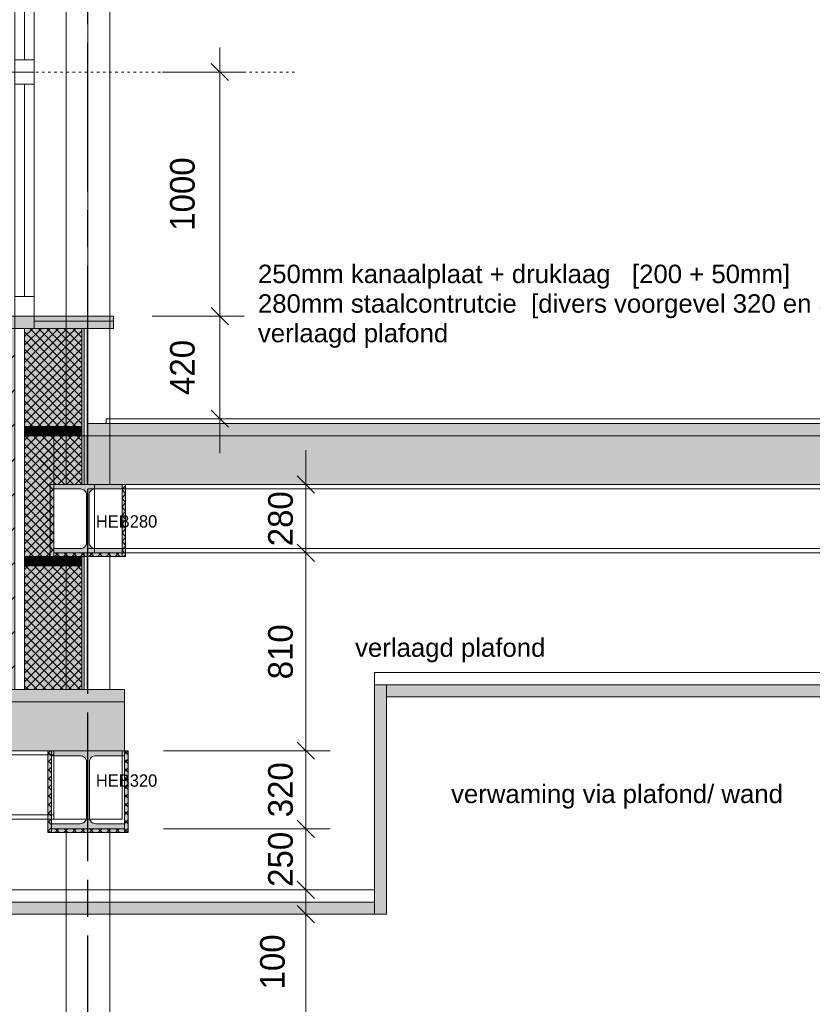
# Model space of a CAD drawing. Header units: millimetres. Extents: x -10538 to 13100, y -15694 to 32605.
# Tile 169 of 203: x -949 to 2300, y 24231 to 28264. Entities that reach past the tile are written whole.
import ezdxf

# ---------------------------------------------------------------- set-up
doc = ezdxf.new("R2010")
doc.units = ezdxf.units.MM
doc.header["$LTSCALE"] = 100
doc.header["$PDMODE"] = 1
doc.header["$PDSIZE"] = -2
doc.linetypes.add('[LS] ISO-08 Long Dashed Short Dashed', pattern=[9.144, 6.096, -0.762, 1.524, -0.762])
doc.linetypes.add('HIDDEN2', pattern=[0.25, 0.1, -0.15])
doc.layers.get('0').update_dxf_attribs({"lineweight": 5})
for name, color, linetype, lineweight in [('- 28_metselwerk', 7, 'Continuous', 18), ('5', 7, 'Continuous', 18), ('Dimension', 7, 'Continuous', 9), ('Geen', 7, 'Continuous', 9), ('none', 7, 'Continuous', 13), ('None-1', 7, 'Continuous', 9)]:
    doc.layers.add(name, color=color, linetype=linetype, lineweight=lineweight)
doc.styles.add('Arial', font='Arial.ttf')
doc.styles.add('Century Gothic', font='Century-Gothic_9791.ttf')
doc.dimstyles.new('Arch_PUUUR', dxfattribs={"dimtxt": 101.056134, "dimasz": 70.693359, "dimexe": 100, "dimexo": 159, "dimgap": 100, "dimtad": 1, "dimdec": 4, "dimtxsty": 'Century Gothic', "dimblk": 'VW_SLASH', "dimblk1": 'VW_SLASH', "dimblk2": 'VW_SLASH', "dimcen": 0, "dimdle": 100, "dimazin": 0, "dimtfac": 0.8, "dimtdec": 4, "dimtix": 1, "dimtmove": 0, "dimatfit": 0, "dimldrblk": 'VW_SLASH-1', "dimfxl": 1, "dimfrac": 2, "dimtolj": 1, "dimarcsym": 0})
pattern_1 = [(45, (0, 0), (-3.1819805, 3.1819805), [])]
pattern_2 = [(45, (1.433, 1.323), (-17.67767, 17.67767), []), (135, (-2.866, 2.866), (-17.67767, -17.67767), [])]

# ---------------------------------------------------------------- blocks, each defined once
blk = doc.blocks.new('Groep')
at = {"layer": 'Geen', "linetype": 'Continuous', "lineweight": 0, "true_color": 0xcccccc, "transparency": 33554687}
blk.add_hatch(color=254, dxfattribs=at).paths.add_polyline_path([(555.3, 25540), (7430.2, 25540), (7430.2, 25490), (555.3, 25490)])
at = {"layer": 'Geen', "color": 7, "linetype": 'Continuous', "lineweight": 9, "transparency": 33554687, "flags": 128}
for points in [[(505.3, 25590), (7430.2, 25590), (7430.2, 25540), (505.3, 25540)], [(555.3, 25540), (7430.2, 25540), (7430.2, 25490), (555.3, 25490)]]:
    blk.add_lwpolyline(points, close=True, dxfattribs=at)
blk = doc.blocks.new('Groep-19')
at = {"layer": '5', "linetype": 'Continuous', "lineweight": 0, "true_color": 0xbbbbbb, "transparency": 33554687}
blk.add_hatch(color=9, dxfattribs=at).paths.add_polyline_path([(-693.9, 27000), (-684.9, 27000), (-684.9, 25520), (-693.9, 25520)])
at = {"layer": '5', "linetype": 'Continuous', "lineweight": 5, "transparency": 33554687}
h = blk.add_hatch(dxfattribs=at)
h.set_pattern_fill('[LA] Gips fijn', style=0, pattern_type=2)
h.set_pattern_definition([(19.983, (0, 0), (488.208, -475.013), [30.888, -586.877]), (-13.8697, (29.03, 10.56), (488.208, -475.013), [55.044, -1045.833]), (-44.2152, (82.47, -2.64), (-92.364, -686.13), [34.058, -647.106]), (-97.6668, (106.9, -26.4), (-580.571, -211.117), [34.616, -657.703]), (-160.017, (102.26, -60.7), (-1068.779, 263.896), [30.888, -586.877]), (166.1303, (73.23, -71.25), (-1556.987, 738.909), [55.044, -1045.833]), (135.7848, (19.8, -58.06), (92.364, 686.13), [34.058, -647.106]), (82.3332, (-4.6, -34.3), (580.571, 211.117), [34.616, -657.703]), (-110.556, (-191.3, 283.7), (677.121, -385.548), [28.184, -663.285]), (-67.1952, (-201.2, 257.3), (677.121, -385.548), [45.675, -1074.911]), (-29.6569, (-183.5, 215.2), (919.912, 261.895), [31.76, -747.432]), (15.8914, (-155.9, 199.5), (242.791, 647.443), [38.985, -917.481]), (69.444, (-118.4, 210.15), (-677.121, 385.548), [28.184, -663.285]), (112.8048, (-108.53, 236.54), (-242.791, -647.443), [45.675, -1074.91]), (150.3431, (-126.2, 278.65), (-242.791, -647.443), [31.76, -747.432]), (-164.1086, (-153.83, 294.36), (-677.121, 385.548), [38.985, -917.481]), (-136.779, (118.8, -303.5), (448.623, -1121.56), [30.06, -1472.82]), (-68.1986, (96.8, -324), (1543.79, -92.364), [24.16, -1183.796]), (-3.424, (105.8, -346.5), (1095.17, 1029.195), [30.93, -1515.62]), (43.221, (136.7, -348.3), (-448.623, 1121.56), [30.06, -1472.82]), (111.8014, (158.6, -327.8), (-1543.79, 92.364), [24.16, -1183.796]), (176.576, (149.6, -305.3), (-1095.17, -1029.195), [30.93, -1515.62]), (142.0458, (-184.7, -184.7), (-105.558, -646.545), [41.835, -794.865]), (80.7274, (-217.7, -159), (-765.299, -131.948), [32.755, -622.35]), (41.7948, (-212.44, -126.67), (-765.299, -131.948), [58.405, -1109.69]), (9.7824, (-168.9, -87.75), (-659.74, 514.597), [38.83, -737.76]), (-37.9542, (-130.6, -81.15), (105.558, 646.545), [41.835, -794.865]), (-99.2726, (-97.64, -106.9), (870.857, 778.494), [65.51, -589.595]), (-170.2176, (-108.2, -171.53), (659.74, -514.597), [77.659, -698.931])])
h.paths.add_polyline_path([(-684.9, 27000), (-672.4, 27000), (-672.4, 25520), (-684.9, 25520)])
at = {"layer": 'none', "linetype": 'Continuous', "lineweight": 0, "true_color": 0xdddddd}
blk.add_hatch(color=254, dxfattribs=at).paths.add_polyline_path([(-672.4, 27000), (-669.4, 27000), (-669.4, 25520), (-672.4, 25520)])
at = {"layer": '5', "lineweight": 5, "transparency": 33554687, "flags": 128}
for points in [[(-693.9, 27000), (-684.9, 27000), (-684.9, 25520), (-693.9, 25520)], [(-684.9, 27000), (-672.4, 27000), (-672.4, 25520), (-684.9, 25520)]]:
    blk.add_lwpolyline(points, close=True, dxfattribs=at)
at = {"layer": 'none', "flags": 128}
blk.add_lwpolyline([(-672.4, 27000), (-669.4, 27000), (-669.4, 25520), (-672.4, 25520)], close=True, dxfattribs=at)
blk = doc.blocks.new('Groep-20')
at = {"layer": '- 28_metselwerk', "linetype": 'Continuous', "lineweight": 0, "transparency": 33554687}
blk.add_hatch(color=255, dxfattribs=at).paths.add_polyline_path([(-1068.9, 27000), (-968.9, 27000), (-968.9, 25520), (-1068.9, 25520)])
at = {"layer": '- 28_metselwerk', "linetype": 'Continuous', "lineweight": 9, "transparency": 33554687}
h = blk.add_hatch(dxfattribs=at)
h.set_pattern_fill('[LA] Diagonaal (1mm)', color=8, style=0, pattern_type=2)
h.set_pattern_definition([(45, (0, 0), (-70.71068, 70.71068), [])])
h.paths.add_polyline_path([(-1068.9, 27000), (-968.9, 27000), (-968.9, 25520), (-1068.9, 25520)])
at = {"layer": '5', "linetype": 'Continuous', "lineweight": 0, "true_color": 0xffffcc, "transparency": 33554687}
blk.add_hatch(color=7, dxfattribs=at).paths.add_polyline_path([(-928.9, 27000), (-693.9, 27000), (-693.9, 25520), (-928.9, 25520)])
at = {"layer": '5', "linetype": 'Continuous', "lineweight": 5, "true_color": 0x777777, "transparency": 33554687}
h = blk.add_hatch(dxfattribs=at)
h.set_pattern_fill('#isolatie-persing', color=8, style=0, pattern_type=2)
h.set_pattern_definition([(45, (1.433, 1.323), (-17.67767, 17.67767), []), (135, (-2.866, 2.866), (-17.67767, -17.67767), [])])
h.paths.add_polyline_path([(-928.9, 27000), (-693.9, 27000), (-693.9, 25520), (-928.9, 25520)])
at = {"layer": '- 28_metselwerk', "color": 7, "linetype": 'Continuous', "lineweight": 18, "transparency": 33554687, "flags": 128}
blk.add_lwpolyline([(-1068.9, 27000), (-968.9, 27000), (-968.9, 25520), (-1068.9, 25520)], close=True, dxfattribs=at)
at = {"layer": '5', "lineweight": 5, "transparency": 33554687, "flags": 128}
blk.add_lwpolyline([(-928.9, 27000), (-693.9, 27000), (-693.9, 25520), (-928.9, 25520)], close=True, dxfattribs=at)
at = {"layer": '5', "color": 7, "transparency": 33554687}
blk.add_blockref('Groep-19', (0, 0), dxfattribs=at)
at = {"color": 255, "linetype": 'Continuous', "lineweight": 9, "transparency": 33554687}
for points in [[(-693.9, 26560), (-693.9, 26598), (-928.9, 26598), (-928.9, 26560)], [(-693.9, 26027), (-693.9, 26065), (-928.9, 26065), (-928.9, 26027)]]:
    blk.add_wipeout(points, dxfattribs=at).dxf.layer = 'None-1'
at = {"layer": 'None-1', "linetype": 'Continuous', "lineweight": 5, "true_color": 0x777777, "transparency": 33554687}
h = blk.add_hatch(dxfattribs=at)
h.set_pattern_fill('12_Naaldhout_6', color=8, style=0, pattern_type=2)
h.set_pattern_definition(pattern_1)
h.paths.add_polyline_path([(-693.9, 26560), (-693.9, 26598), (-928.9, 26598), (-928.9, 26560)])
h = blk.add_hatch(dxfattribs=at)
h.set_pattern_fill('12_Naaldhout_6', color=8, style=0, pattern_type=2)
h.set_pattern_definition(pattern_1)
h.paths.add_polyline_path([(-693.9, 26027), (-693.9, 26065), (-928.9, 26065), (-928.9, 26027)])
at = {"layer": 'None-1', "color": 7, "linetype": 'Continuous', "lineweight": 9, "transparency": 33554687, "flags": 128}
for points in [[(-693.9, 26560), (-693.9, 26598), (-928.9, 26598), (-928.9, 26560)], [(-693.9, 26027), (-693.9, 26065), (-928.9, 26065), (-928.9, 26027)]]:
    blk.add_lwpolyline(points, close=True, dxfattribs=at)
at = {"color": 255, "linetype": 'Continuous', "lineweight": 9, "transparency": 33554687}
blk.add_wipeout([(-968.9, 27000), (-928.9, 27000), (-928.9, 25520), (-968.9, 25520)], dxfattribs=at).dxf.layer = 'Geen'
at = {"layer": 'Geen', "linetype": 'Continuous', "lineweight": 0, "true_color": 0xe6ffe6, "transparency": 33554687}
blk.add_hatch(color=7, dxfattribs=at).paths.add_polyline_path([(-928.9, 26065), (-928.9, 26560), (-809.4, 26560), (-809.4, 26065)])
at = {"layer": 'Geen', "linetype": 'Continuous', "lineweight": 5, "true_color": 0x777777, "transparency": 33554687}
h = blk.add_hatch(dxfattribs=at)
h.set_pattern_fill('#isolatie', color=8, style=0, pattern_type=2)
h.set_pattern_definition([(45, (2.866, 2.646), (-35.35534, 35.35534), []), (135, (-5.733, 5.733), (-35.35534, -35.35534), [])])
h.paths.add_polyline_path([(-928.9, 26065), (-928.9, 26560), (-809.4, 26560), (-809.4, 26065)])
at = {"layer": 'Geen', "color": 7, "linetype": 'Continuous', "lineweight": 9, "transparency": 33554687, "flags": 128}
for points in [[(-968.9, 27000), (-928.9, 27000), (-928.9, 25520), (-968.9, 25520)], [(-928.9, 26065), (-928.9, 26560), (-809.4, 26560), (-809.4, 26065)]]:
    blk.add_lwpolyline(points, close=True, dxfattribs=at)
blk = doc.blocks.new('VW_SLASH')
at = {"color": 0, "linetype": 'ByBlock', "lineweight": -2, "transparency": 16777216}
blk.add_line((1.415, 0), (-1, 0), dxfattribs=at)
at = {"color": 0, "linetype": 'Continuous', "lineweight": 20, "transparency": 16777216, "flags": 128}
blk.add_lwpolyline([(0.5, 0.5), (-0.5, -0.5)], dxfattribs=at)
blk = doc.blocks.new('*D37')
at = {"layer": 'Defpoints', "color": 0, "transparency": 33554687}
for p in [(-501.9, 26360), (223.9, 26360), (900.6, 26080)]:
    blk.add_point(p, dxfattribs=at)
at = {"layer": 'Dimension', "color": 0, "linetype": 'Continuous', "lineweight": -2, "transparency": 33554687}
for p, q in [((223.9, 26430.7), (223.9, 26501.4)), ((-342.9, 26360), (323.9, 26360)), ((223.9, 26080), (223.9, 26360)), ((741.6, 26080), (123.9, 26080)), ((223.9, 26009.3), (223.9, 25938.6))]:
    blk.add_line(p, q, dxfattribs=at)
at = {"layer": 'Dimension', "color": 0, "lineweight": -2, "xscale": 70.693359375, "yscale": 70.693359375, "zscale": 70.693359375}
for p, rotation in [((223.9, 26360), 270), ((223.9, 26080), 90)]:
    blk.add_blockref('VW_SLASH', p, dxfattribs=dict(at, rotation=rotation))
at = {"layer": 'Dimension', "color": 0, "lineweight": 5, "transparency": 33554687, "insert": (120.8, 26220), "char_height": 101.06, "attachment_point": 5, "rotation": 90, "style": 'Century Gothic'}
blk.add_mtext('\\A1;280', dxfattribs=at)
blk = doc.blocks.new('VW_SLASH-1')
at = {"color": 0, "linetype": 'ByBlock', "lineweight": -2, "transparency": 16777216}
blk.add_line((1.415, 0), (-1, 0), dxfattribs=at)
at = {"color": 0, "linetype": 'Continuous', "lineweight": 20, "transparency": 16777216, "flags": 128}
blk.add_lwpolyline([(0.751, 0.751), (-0.751, -0.751)], dxfattribs=at)
blk = doc.blocks.new('*D38')
at = {"layer": 'Defpoints', "color": 0, "transparency": 33554687}
for p in [(223.9, 26080), (900.6, 26080), (-518.9, 25270)]:
    blk.add_point(p, dxfattribs=at)
at = {"layer": 'Dimension', "color": 0, "linetype": 'Continuous', "lineweight": -2, "transparency": 33554687}
for p, q in [((741.6, 26080), (123.9, 26080)), ((223.9, 25340.7), (223.9, 26009.3)), ((-359.9, 25270), (323.9, 25270))]:
    blk.add_line(p, q, dxfattribs=at)
at = {"layer": 'Dimension', "color": 0, "lineweight": -2, "xscale": 70.693359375, "yscale": 70.693359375, "zscale": 70.693359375}
for p, rotation in [((223.9, 26080), 90), ((223.9, 25270), 270)]:
    blk.add_blockref('VW_SLASH', p, dxfattribs=dict(at, rotation=rotation))
at = {"layer": 'Dimension', "color": 0, "lineweight": 5, "transparency": 33554687, "insert": (120.8, 25675), "char_height": 101.06, "attachment_point": 5, "rotation": 90, "style": 'Century Gothic'}
blk.add_mtext('\\A1;810', dxfattribs=at)
blk = doc.blocks.new('*D39')
at = {"layer": 'Defpoints', "color": 0, "transparency": 33554687}
for p in [(-518.9, 25270), (223.9, 25270), (-518.9, 24950)]:
    blk.add_point(p, dxfattribs=at)
at = {"layer": 'Dimension', "color": 0, "linetype": 'Continuous', "lineweight": -2, "transparency": 33554687}
for p, q in [((223.9, 25340.7), (223.9, 25411.4)), ((-359.9, 25270), (323.9, 25270)), ((223.9, 24950), (223.9, 25270)), ((-359.9, 24950), (323.9, 24950)), ((223.9, 24879.3), (223.9, 24808.6))]:
    blk.add_line(p, q, dxfattribs=at)
at = {"layer": 'Dimension', "color": 0, "lineweight": -2, "xscale": 70.693359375, "yscale": 70.693359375, "zscale": 70.693359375}
for p, rotation in [((223.9, 25270), 270), ((223.9, 24950), 90)]:
    blk.add_blockref('VW_SLASH', p, dxfattribs=dict(at, rotation=rotation))
at = {"layer": 'Dimension', "color": 0, "lineweight": 5, "transparency": 33554687, "insert": (120.8, 25110), "char_height": 101.06, "attachment_point": 5, "rotation": 90, "style": 'Century Gothic'}
blk.add_mtext('\\A1;320', dxfattribs=at)
blk = doc.blocks.new('*D40')
at = {"layer": 'Defpoints', "color": 0, "transparency": 33554687}
for p in [(-518.9, 24950), (223.9, 24950), (505.3, 24700)]:
    blk.add_point(p, dxfattribs=at)
at = {"layer": 'Dimension', "color": 0, "linetype": 'Continuous', "lineweight": -2, "transparency": 33554687}
for p, q in [((223.9, 25020.7), (223.9, 25091.4)), ((-359.9, 24950), (323.9, 24950)), ((223.9, 24700), (223.9, 24950)), ((346.3, 24700), (123.9, 24700)), ((223.9, 24629.3), (223.9, 24558.6))]:
    blk.add_line(p, q, dxfattribs=at)
at = {"layer": 'Dimension', "color": 0, "lineweight": -2, "xscale": 70.693359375, "yscale": 70.693359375, "zscale": 70.693359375}
for p, rotation in [((223.9, 24950), 270), ((223.9, 24700), 90)]:
    blk.add_blockref('VW_SLASH', p, dxfattribs=dict(at, rotation=rotation))
at = {"layer": 'Dimension', "color": 0, "lineweight": 5, "transparency": 33554687, "insert": (120.8, 24825), "char_height": 101.06, "attachment_point": 5, "rotation": 90, "style": 'Century Gothic'}
blk.add_mtext('\\A1;250', dxfattribs=at)
blk = doc.blocks.new('*D41')
at = {"layer": 'Defpoints', "color": 0, "transparency": 33554687}
for p in [(223.9, 24700), (505.3, 24700), (505.3, 24600)]:
    blk.add_point(p, dxfattribs=at)
at = {"layer": 'Dimension', "color": 0, "linetype": 'Continuous', "lineweight": -2, "transparency": 33554687}
for p, q in [((223.9, 24770.7), (223.9, 24841.4)), ((346.3, 24700), (123.9, 24700)), ((223.9, 24600), (223.9, 24700)), ((346.3, 24600), (123.9, 24600)), ((223.9, 24529.3), (223.9, 24458.6))]:
    blk.add_line(p, q, dxfattribs=at)
at = {"layer": 'Dimension', "color": 0, "lineweight": -2, "xscale": 70.693359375, "yscale": 70.693359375, "zscale": 70.693359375}
for p, rotation in [((223.9, 24700), 270), ((223.9, 24600), 90)]:
    blk.add_blockref('VW_SLASH', p, dxfattribs=dict(at, rotation=rotation))
at = {"layer": 'Dimension', "color": 0, "lineweight": 5, "transparency": 33554687, "insert": (87.8, 24404.7), "char_height": 101.06, "attachment_point": 5, "rotation": 90, "style": 'Century Gothic'}
blk.add_mtext('\\A1;100', dxfattribs=at)
blk = doc.blocks.new('*D42')
at = {"layer": 'Defpoints', "color": 0, "transparency": 33554687}
for p in [(223.9, 24600), (505.3, 24600), (-1021.8, 21720)]:
    blk.add_point(p, dxfattribs=at)
at = {"layer": 'Dimension', "color": 0, "linetype": 'Continuous', "lineweight": -2, "transparency": 33554687}
for p, q in [((346.3, 24600), (123.9, 24600)), ((223.9, 21790.7), (223.9, 24529.3)), ((-862.8, 21720), (323.9, 21720))]:
    blk.add_line(p, q, dxfattribs=at)
at = {"layer": 'Dimension', "color": 0, "lineweight": -2, "xscale": 70.693359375, "yscale": 70.693359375, "zscale": 70.693359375}
for p, rotation in [((223.9, 24600), 90.00000000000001), ((223.9, 21720), 270)]:
    blk.add_blockref('VW_SLASH', p, dxfattribs=dict(at, rotation=rotation))
at = {"layer": 'Dimension', "color": 0, "lineweight": 5, "transparency": 33554687, "insert": (87.8, 23182.7), "char_height": 101.06, "attachment_point": 5, "rotation": 90, "style": 'Century Gothic'}
blk.add_mtext('\\A1;2880', dxfattribs=at)
blk = doc.blocks.new('d raam kozijnen')
at = {"layer": 'Geen', "linetype": 'Continuous', "lineweight": 0, "true_color": 0xcccccc, "transparency": 33554687}
blk.add_hatch(color=254, dxfattribs=at).paths.add_polyline_path([(-194.9, -1190), (-64.9, -1190), (-64.9, -1240), (-194.9, -1240)])
at = {"layer": 'Geen', "color": 7, "linetype": 'Continuous', "lineweight": 9, "transparency": 33554687, "flags": 128}
blk.add_lwpolyline([(-194.9, -1190), (-64.9, -1190), (-64.9, -1240), (-194.9, -1240)], close=True, dxfattribs=at)
at = {"color": 255, "linetype": 'Continuous', "lineweight": 9, "transparency": 33554687}
blk.add_wipeout([(-64.9, 1360), (15.1, 1360), (15.1, -1190), (-64.9, -1190)], dxfattribs=at).dxf.layer = 'Geen'
at = {"layer": 'Geen', "color": 7, "linetype": 'Continuous', "lineweight": 9, "transparency": 33554687, "flags": 128}
blk.add_lwpolyline([(-64.9, 1360), (15.1, 1360), (15.1, -1190), (-64.9, -1190)], close=True, dxfattribs=at)
at = {"color": 255, "linetype": 'Continuous', "lineweight": 9, "transparency": 33554687}
for points in [[(-64.9, 1360), (15.1, 1360), (15.1, 1280), (-64.9, 1280)], [(-64.9, -1110), (15.1, -1110), (15.1, -1190), (-64.9, -1190)]]:
    blk.add_wipeout(points, dxfattribs=at).dxf.layer = 'Geen'
at = {"layer": 'Geen', "linetype": 'Continuous', "lineweight": 0, "true_color": 0xcccccc, "transparency": 33554687}
for points in [[(-64.9, -1190), (15.1, -1190), (15.1, -1240), (-64.9, -1240)], [(15.1, -1190), (339.2, -1190), (339.2, -1210), (15.1, -1210)]]:
    blk.add_hatch(color=254, dxfattribs=at).paths.add_polyline_path(points)
at = {"layer": 'Geen', "linetype": 'Continuous', "lineweight": 0, "transparency": 33554687}
blk.add_hatch(color=8, dxfattribs=at).paths.add_polyline_path([(15.1, -1210), (339.2, -1210), (339.2, -1240), (15.1, -1240)])
at = {"layer": 'Geen', "color": 7, "linetype": 'Continuous', "lineweight": 9, "transparency": 33554687}
blk.add_line((-24.9, -1110), (-24.9, 1280), dxfattribs=at)
at = {"layer": 'Geen', "color": 7, "linetype": 'Continuous', "lineweight": 9, "transparency": 33554687, "flags": 128}
for points in [[(-64.9, 1360), (15.1, 1360), (15.1, 1280), (-64.9, 1280)], [(-64.9, -1110), (15.1, -1110), (15.1, -1190), (-64.9, -1190)], [(-64.9, -1190), (15.1, -1190), (15.1, -1240), (-64.9, -1240)], [(15.1, -1190), (339.2, -1190), (339.2, -1210), (15.1, -1210)], [(15.1, -1210), (339.2, -1210), (339.2, -1240), (15.1, -1240)]]:
    blk.add_lwpolyline(points, close=True, dxfattribs=at)
at = {"color": 255, "linetype": 'Continuous', "lineweight": 9, "transparency": 33554687}
blk.add_wipeout([(-64.9, -190), (15.1, -190), (15.1, -240), (-64.9, -240)], dxfattribs=at).dxf.layer = 'Geen'
at = {"layer": 'Geen', "color": 7, "linetype": 'Continuous', "lineweight": 9, "transparency": 33554687, "flags": 128}
blk.add_lwpolyline([(-64.9, -190), (15.1, -190), (15.1, -240), (-64.9, -240)], close=True, dxfattribs=at)
at = {"color": 255, "linetype": 'Continuous', "lineweight": 9, "transparency": 33554687}
blk.add_wipeout([(-64.9, -140), (15.1, -140), (15.1, -190), (-64.9, -190)], dxfattribs=at).dxf.layer = 'Geen'
at = {"layer": 'Geen', "color": 7, "linetype": 'Continuous', "lineweight": 9, "transparency": 33554687, "flags": 128}
blk.add_lwpolyline([(-64.9, -140), (15.1, -140), (15.1, -190), (-64.9, -190)], close=True, dxfattribs=at)
blk = doc.blocks.new('Breedflensprofiel-1')
at = {"linetype": 'Continuous', "lineweight": 0, "true_color": 0x111111, "transparency": 33554687}
h = blk.add_hatch(color=250, dxfattribs=at)
edge = h.paths.add_edge_path()
edge.add_line((-150, -320), (-150, -299.5))
edge.add_line((-150, -299.5), (-32.75, -299.5))
edge.add_arc((-32.75, -272.5), 27, 270, 360)
edge.add_line((-5.75, -272.5), (-5.75, -47.5))
edge.add_arc((-32.75, -47.5), 27, 0, 90)
edge.add_line((-32.75, -20.5), (-150, -20.5))
edge.add_line((-150, -20.5), (-150, 0))
edge.add_line((-150, 0), (150, 0))
edge.add_line((150, 0), (150, -20.5))
edge.add_line((150, -20.5), (32.75, -20.5))
edge.add_arc((32.75, -47.5), 27, 90, 180)
edge.add_line((5.75, -47.5), (5.75, -272.5))
edge.add_arc((32.75, -272.5), 27, 180, 270)
edge.add_line((32.75, -299.5), (150, -299.5))
edge.add_line((150, -299.5), (150, -320))
edge.add_line((150, -320), (-150, -320))
at = {"linetype": 'Continuous', "lineweight": 5, "transparency": 33554687, "flags": 128}
blk.add_lwpolyline([(-150, -320), (-150, -299.5), (-32.75, -299.5, 0.4142136), (-5.75, -272.5), (-5.75, -47.5, 0.4142136), (-32.75, -20.5), (-150, -20.5), (-150, 0), (150, 0), (150, -20.5), (32.75, -20.5, 0.4142136), (5.75, -47.5), (5.75, -272.5, 0.4142136), (32.75, -299.5), (150, -299.5), (150, -320)], format="xyb", close=True, dxfattribs=at)
at = {"linetype": 'Continuous', "lineweight": 5, "transparency": 33554687}
blk.add_point((0, -160), dxfattribs=at)
blk = doc.blocks.new('Breedflensprofiel-2')
at = {"linetype": 'Continuous', "lineweight": 0, "true_color": 0x111111, "transparency": 33554687}
h = blk.add_hatch(color=250, dxfattribs=at)
edge = h.paths.add_edge_path()
edge.add_line((-140, -280), (-140, -262))
edge.add_line((-140, -262), (-29.25, -262))
edge.add_arc((-29.25, -238), 24, 270, 360)
edge.add_line((-5.25, -238), (-5.25, -42))
edge.add_arc((-29.25, -42), 24, 0, 90)
edge.add_line((-29.25, -18), (-140, -18))
edge.add_line((-140, -18), (-140, 0))
edge.add_line((-140, 0), (140, 0))
edge.add_line((140, 0), (140, -18))
edge.add_line((140, -18), (29.25, -18))
edge.add_arc((29.25, -42), 24, 90, 180)
edge.add_line((5.25, -42), (5.25, -238))
edge.add_arc((29.25, -238), 24, 180, 270)
edge.add_line((29.25, -262), (140, -262))
edge.add_line((140, -262), (140, -280))
edge.add_line((140, -280), (-140, -280))
at = {"linetype": 'Continuous', "lineweight": 5, "transparency": 33554687, "flags": 128}
blk.add_lwpolyline([(-140, -280), (-140, -262), (-29.25, -262, 0.4142136), (-5.25, -238), (-5.25, -42, 0.4142136), (-29.25, -18), (-140, -18), (-140, 0), (140, 0), (140, -18), (29.25, -18, 0.4142136), (5.25, -42), (5.25, -238, 0.4142136), (29.25, -262), (140, -262), (140, -280)], format="xyb", close=True, dxfattribs=at)
at = {"linetype": 'Continuous', "lineweight": 5, "transparency": 33554687}
blk.add_point((0, -140), dxfattribs=at)
blk = doc.blocks.new('*D169')
at = {"layer": 'Defpoints', "color": 0, "transparency": 33554687}
for p in [(-521.9, 28050), (-128.3, 28050), (-564.7, 27050)]:
    blk.add_point(p, dxfattribs=at)
at = {"layer": 'Dimension', "color": 0, "linetype": 'Continuous', "lineweight": -2, "transparency": 33554687}
for p, q in [((-362.9, 28050), (-28.3, 28050)), ((-128.3, 27120.7), (-128.3, 27979.3)), ((-405.7, 27050), (-28.3, 27050))]:
    blk.add_line(p, q, dxfattribs=at)
at = {"layer": 'Dimension', "color": 0, "lineweight": -2, "xscale": 70.693359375, "yscale": 70.693359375, "zscale": 70.693359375}
for p, rotation in [((-128.3, 28050), 90.00000000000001), ((-128.3, 27050), 270)]:
    blk.add_blockref('VW_SLASH', p, dxfattribs=dict(at, rotation=rotation))
at = {"layer": 'Dimension', "color": 0, "lineweight": 5, "transparency": 33554687, "insert": (-281.4, 27550), "char_height": 101.06, "attachment_point": 5, "rotation": 90, "style": 'Century Gothic'}
blk.add_mtext('\\A1;1000', dxfattribs=at)
blk = doc.blocks.new('*D170')
at = {"layer": 'Defpoints', "color": 0, "transparency": 33554687}
for p in [(-564.7, 27050), (-128.3, 27050), (-521.9, 26630)]:
    blk.add_point(p, dxfattribs=at)
at = {"layer": 'Dimension', "color": 0, "linetype": 'Continuous', "lineweight": -2, "transparency": 33554687}
for p, q in [((-128.3, 27120.7), (-128.3, 27191.4)), ((-405.7, 27050), (-28.3, 27050)), ((-128.3, 26630), (-128.3, 27050)), ((-362.9, 26630), (-28.3, 26630)), ((-128.3, 26559.3), (-128.3, 26488.6))]:
    blk.add_line(p, q, dxfattribs=at)
at = {"layer": 'Dimension', "color": 0, "lineweight": -2, "xscale": 70.693359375, "yscale": 70.693359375, "zscale": 70.693359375}
for p, rotation in [((-128.3, 27050), 270), ((-128.3, 26630), 90)]:
    blk.add_blockref('VW_SLASH', p, dxfattribs=dict(at, rotation=rotation))
at = {"layer": 'Dimension', "color": 0, "lineweight": 5, "transparency": 33554687, "insert": (-281.4, 26840), "char_height": 101.06, "attachment_point": 5, "rotation": 90, "style": 'Century Gothic'}
blk.add_mtext('\\A1;420', dxfattribs=at)
blk = doc.blocks.new('*D177')
at = {"layer": 'Defpoints', "color": 0, "transparency": 33554687}
for p in [(-2356, 25820), (-1149.9, 25820), (-518.9, 25520)]:
    blk.add_point(p, dxfattribs=at)
at = {"layer": 'Dimension', "color": 0, "linetype": 'Continuous', "lineweight": -2, "transparency": 33554687}
for p, q in [((-1308.9, 25820), (-2456, 25820)), ((-2356, 25590.7), (-2356, 25749.3)), ((-677.9, 25520), (-2456, 25520))]:
    blk.add_line(p, q, dxfattribs=at)
at = {"layer": 'Dimension', "color": 0, "lineweight": -2, "xscale": 70.693359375, "yscale": 70.693359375, "zscale": 70.693359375}
for p, rotation in [((-2356, 25820), 90), ((-2356, 25520), 270)]:
    blk.add_blockref('VW_SLASH', p, dxfattribs=dict(at, rotation=rotation))
at = {"layer": 'Dimension', "color": 0, "lineweight": 5, "transparency": 33554687, "insert": (-2429, 25670), "char_height": 50.53, "attachment_point": 5, "rotation": 90, "style": 'Century Gothic'}
blk.add_mtext('\\A1;300', dxfattribs=at)
blk = doc.blocks.new('*D178')
at = {"layer": 'Defpoints', "color": 0, "transparency": 33554687}
for p in [(-2356, 25520), (-518.9, 25520), (-2803.1, 25270)]:
    blk.add_point(p, dxfattribs=at)
at = {"layer": 'Dimension', "color": 0, "linetype": 'Continuous', "lineweight": -2, "transparency": 33554687}
for p, q in [((-677.9, 25520), (-2456, 25520)), ((-2356, 25340.7), (-2356, 25449.3)), ((-2644.1, 25270), (-2256, 25270))]:
    blk.add_line(p, q, dxfattribs=at)
at = {"layer": 'Dimension', "color": 0, "lineweight": -2, "xscale": 70.693359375, "yscale": 70.693359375, "zscale": 70.693359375}
for p, rotation in [((-2356, 25520), 90), ((-2356, 25270), 270)]:
    blk.add_blockref('VW_SLASH', p, dxfattribs=dict(at, rotation=rotation))
at = {"layer": 'Dimension', "color": 0, "lineweight": 5, "transparency": 33554687, "insert": (-2429, 25370), "char_height": 50.53, "attachment_point": 5, "rotation": 90, "style": 'Century Gothic'}
blk.add_mtext('\\A1;250', dxfattribs=at)
blk = doc.blocks.new('Groep-80')
at = {"layer": 'Geen', "color": 5, "linetype": '[LS] ISO-08 Long Dashed Short Dashed', "lineweight": 25, "true_color": 0x0000ff, "transparency": 33554687}
blk.add_line((-668.9, 20245.3), (-668.9, 31588.4), dxfattribs=at)
blk = doc.blocks.new('Groep-86')
at = {"layer": '5', "linetype": 'Continuous', "lineweight": 0, "true_color": 0xc4dcc4, "transparency": 33554687}
for points in [[(-818.9, 25270), (-833.9, 25270), (-833.9, 24935), (-818.9, 24935)], [(-503.9, 25270), (-518.9, 25270), (-518.9, 24935), (-503.9, 24935)], [(-818.9, 24950), (-818.9, 24935), (-518.9, 24935), (-518.9, 24950)]]:
    blk.add_hatch(color=254, dxfattribs=at).paths.add_polyline_path(points)
at = {"layer": '5', "linetype": 'Continuous', "lineweight": 5, "true_color": 0x777777, "transparency": 33554687}
h = blk.add_hatch(dxfattribs=at)
h.set_pattern_fill('#isolatie-WBDBO', color=8, style=0, pattern_type=2)
h.set_pattern_definition(pattern_2)
h.paths.add_polyline_path([(-818.9, 25270), (-833.9, 25270), (-833.9, 24935), (-818.9, 24935)])
h = blk.add_hatch(dxfattribs=at)
h.set_pattern_fill('#isolatie-WBDBO', color=8, style=0, pattern_type=2)
h.set_pattern_definition(pattern_2)
h.paths.add_polyline_path([(-503.9, 25270), (-518.9, 25270), (-518.9, 24935), (-503.9, 24935)])
h = blk.add_hatch(dxfattribs=at)
h.set_pattern_fill('#isolatie-WBDBO', color=8, style=0, pattern_type=2)
h.set_pattern_definition(pattern_2)
h.paths.add_polyline_path([(-818.9, 24950), (-818.9, 24935), (-518.9, 24935), (-518.9, 24950)])
at = {"layer": '5', "lineweight": 5, "transparency": 33554687, "flags": 128}
for points in [[(-818.9, 25270), (-833.9, 25270), (-833.9, 24935), (-818.9, 24935)], [(-503.9, 25270), (-518.9, 25270), (-518.9, 24935), (-503.9, 24935)], [(-818.9, 24950), (-818.9, 24935), (-518.9, 24935), (-518.9, 24950)]]:
    blk.add_lwpolyline(points, close=True, dxfattribs=at)
blk = doc.blocks.new('Groep-87')
at = {"layer": '5', "linetype": 'Continuous', "lineweight": 0, "true_color": 0xc4dcc4, "transparency": 33554687}
for points in [[(-809.4, 26360), (-824.4, 26360), (-824.4, 26065), (-809.4, 26065)], [(-514.4, 26360), (-529.4, 26360), (-529.4, 26065), (-514.4, 26065)], [(-809.4, 26080), (-809.4, 26065), (-529.4, 26065), (-529.4, 26080)]]:
    blk.add_hatch(color=254, dxfattribs=at).paths.add_polyline_path(points)
at = {"layer": '5', "linetype": 'Continuous', "lineweight": 5, "true_color": 0x777777, "transparency": 33554687}
h = blk.add_hatch(dxfattribs=at)
h.set_pattern_fill('#isolatie-WBDBO', color=8, style=0, pattern_type=2)
h.set_pattern_definition(pattern_2)
h.paths.add_polyline_path([(-809.4, 26360), (-824.4, 26360), (-824.4, 26065), (-809.4, 26065)])
h = blk.add_hatch(dxfattribs=at)
h.set_pattern_fill('#isolatie-WBDBO', color=8, style=0, pattern_type=2)
h.set_pattern_definition(pattern_2)
h.paths.add_polyline_path([(-514.4, 26360), (-529.4, 26360), (-529.4, 26065), (-514.4, 26065)])
h = blk.add_hatch(dxfattribs=at)
h.set_pattern_fill('#isolatie-WBDBO', color=8, style=0, pattern_type=2)
h.set_pattern_definition(pattern_2)
h.paths.add_polyline_path([(-809.4, 26080), (-809.4, 26065), (-529.4, 26065), (-529.4, 26080)])
at = {"layer": '5', "lineweight": 5, "transparency": 33554687, "flags": 128}
for points in [[(-809.4, 26360), (-824.4, 26360), (-824.4, 26065), (-809.4, 26065)], [(-514.4, 26360), (-529.4, 26360), (-529.4, 26065), (-514.4, 26065)], [(-809.4, 26080), (-809.4, 26065), (-529.4, 26065), (-529.4, 26080)]]:
    blk.add_lwpolyline(points, close=True, dxfattribs=at)
blk = doc.blocks.new('Groep-92')
at = {"layer": 'Geen', "linetype": 'Continuous', "lineweight": 0, "true_color": 0xcccccc, "transparency": 33554687}
for points in [[(505.3, 25540), (555.3, 25540), (555.3, 24600), (505.3, 24600)], [(-5408.9, 25470), (-518.9, 25470), (-518.9, 25270), (-5408.9, 25270)], [(-2743.2, 24650), (505.3, 24650), (505.3, 24600), (-2743.2, 24600)]]:
    blk.add_hatch(color=254, dxfattribs=at).paths.add_polyline_path(points)
at = {"layer": 'Geen', "color": 7, "linetype": 'Continuous', "lineweight": 9, "transparency": 33554687, "flags": 128}
for points in [[(-594.7, 26630), (10165.9, 26630), (10165.9, 26610), (-594.7, 26610)], [(505.3, 25540), (555.3, 25540), (555.3, 24600), (505.3, 24600)], [(-5408.9, 25470), (-518.9, 25470), (-518.9, 25270), (-5408.9, 25270)], [(-5241.9, 25252.5), (-641.9, 25252.5), (-641.9, 25007.5), (-5241.9, 25007.5)], [(-5128.9, 25270), (-594.7, 25270), (-594.7, 24990), (-5128.9, 24990)], [(-2743.2, 24700), (505.3, 24700), (505.3, 24650), (-2743.2, 24650)], [(-2743.2, 24650), (505.3, 24650), (505.3, 24600), (-2743.2, 24600)]]:
    blk.add_lwpolyline(points, close=True, dxfattribs=at)
at = {"layer": 'none', "linetype": 'Continuous', "flags": 128}
for points in [[(-758.9, 29782.5), (-578.9, 29782.5), (-578.9, 25520), (-758.9, 25520)], [(-758.9, 24950), (-578.9, 24950), (-578.9, 21720), (-758.9, 21720)]]:
    blk.add_lwpolyline(points, close=True, dxfattribs=at)
at = {"layer": 'none', "color": 7}
blk.add_blockref('Groep', (0, 0), dxfattribs=at)
at = {"layer": 'Geen', "color": 7, "transparency": 33554687, "char_height": 75.516, "attachment_point": 1, "line_spacing_factor": 0.962448, "style": 'Arial'}
for s, insert in [('250mm kanaalplaat + druklaag   [200 + 50mm]  \\P280mm staalcontrutcie  [divers voorgevel 320 en 360mm]\\Pverlaagd plafond', (27.7, 27260.8)), ('verwaming via plafond/ wand', (819.6, 25130.9))]:
    blk.add_mtext(s, dxfattribs=dict(at, insert=insert))
at = {"layer": 'Dimension', "color": 5, "linetype": 'Continuous', "lineweight": 5, "true_color": 0x0000ff, "transparency": 33554687}
dim = blk.add_linear_dim(base=(223.9, 26360), p1=(900.6, 26080), p2=(-501.9, 26360), angle=270, dimstyle='Arch_PUUUR', override={"dimgap": 50, "dimdec": 0, "dimpost": '<>', "dimtxsty": 'Century Gothic', "dimtmove": 2}, dxfattribs=at)
dim.commit()
dim.dimension.update_dxf_attribs({"geometry": '*D37', "text_midpoint": (120.8, 26220)})
for base, p1, p2, override, picture, middle in [((223.9, 24700), (505.3, 24600), (505.3, 24700), {"dimgap": 50, "dimdec": 0, "dimpost": '<>', "dimtxsty": 'Century Gothic', "dimtix": 0, "dimtmove": 2}, '*D41', (87.8, 24404.7)), ((223.9, 24600), (-1021.8, 21720), (505.3, 24600), {"dimgap": 50, "dimdec": 0, "dimpost": '<>', "dimtxsty": 'Century Gothic', "dimtmove": 2}, '*D42', (87.8, 23182.7))]:
    dim = blk.add_linear_dim(base=base, p1=p1, p2=p2, angle=270, dimstyle='Arch_PUUUR', override=override, dxfattribs=at)
    dim.commit()
    dim.dimension.update_dxf_attribs({"geometry": picture, "text_midpoint": middle, "dimtype": 160})
at = {"layer": 'Geen', "color": 7, "transparency": 33554687}
blk.add_blockref('Groep-20', (0, 0), dxfattribs=at)
at = {"color": 255, "linetype": 'Continuous', "lineweight": 9, "transparency": 33554687}
blk.add_wipeout([(-808.9, 25270), (-528.9, 25270), (-528.9, 24990), (-808.9, 24990)], dxfattribs=at).dxf.layer = 'Geen'
at = {"layer": 'Geen', "linetype": 'Continuous', "lineweight": 0, "true_color": 0xcccccc, "transparency": 33554687}
for points in [[(-668.9, 26610), (10240, 26610), (10240, 26560), (-668.9, 26560)], [(-809.4, 26560), (10380, 26560), (10380, 26360), (-809.4, 26360)], [(-5408.9, 25520), (-518.9, 25520), (-518.9, 25470), (-5408.9, 25470)]]:
    blk.add_hatch(color=254, dxfattribs=at).paths.add_polyline_path(points)
at = {"layer": 'Geen', "color": 7, "linetype": 'Continuous', "lineweight": 9, "transparency": 33554687, "flags": 128}
for points in [[(-668.9, 26610), (10240, 26610), (10240, 26560), (-668.9, 26560)], [(-809.4, 26560), (10380, 26560), (10380, 26360), (-809.4, 26360)], [(-5408.9, 25520), (-518.9, 25520), (-518.9, 25470), (-5408.9, 25470)], [(-808.9, 25270), (-528.9, 25270), (-528.9, 24990), (-808.9, 24990)]]:
    blk.add_lwpolyline(points, close=True, dxfattribs=at)
at = {"transparency": 33554687}
blk.add_blockref('Breedflensprofiel-1', (-668.9, 25270), dxfattribs=at)
at = {"layer": 'Geen', "color": 7, "transparency": 33554687}
blk.add_blockref('d raam kozijnen', (-903.9, 28240), dxfattribs=at)
at = {"layer": 'none', "color": 7}
blk.add_blockref('Groep-86', (0, 0), dxfattribs=at)
at = {"layer": 'None-1', "color": 5, "true_color": 0x0000ff, "transparency": 33554687, "insert": (-636.5, 25173), "char_height": 50.53, "attachment_point": 1, "line_spacing_factor": 1.026243, "style": 'Century Gothic'}
blk.add_mtext('HEB320', dxfattribs=at)
at = {"layer": 'Dimension', "color": 5, "linetype": 'Continuous', "lineweight": 5, "true_color": 0x0000ff, "transparency": 33554687}
for base, p1, p2, picture, middle in [((223.9, 26080), (-518.9, 25270), (900.6, 26080), '*D38', (120.8, 25675)), ((223.9, 25270), (-518.9, 24950), (-518.9, 25270), '*D39', (120.8, 25110)), ((223.9, 24950), (505.3, 24700), (-518.9, 24950), '*D40', (120.8, 24825))]:
    dim = blk.add_linear_dim(base=base, p1=p1, p2=p2, angle=270, dimstyle='Arch_PUUUR', override={"dimgap": 50, "dimdec": 0, "dimpost": '<>', "dimtxsty": 'Century Gothic', "dimtmove": 2}, dxfattribs=at)
    dim.commit()
    dim.dimension.update_dxf_attribs({"geometry": picture, "text_midpoint": middle})
for base, p1, p2, picture, middle in [((-2356, 25820), (-518.9, 25520), (-1149.9, 25820), '*D177', (-2429, 25670)), ((-2356, 25520), (-2803.1, 25270), (-518.9, 25520), '*D178', (-2429, 25370))]:
    dim = blk.add_linear_dim(base=base, p1=p1, p2=p2, angle=270, dimstyle='Arch_PUUUR', override={"dimtxt": 50.528067, "dimgap": 30, "dimdec": 0, "dimpost": '<>', "dimtxsty": 'Century Gothic', "dimtmove": 2}, dxfattribs=at)
    dim.commit()
    dim.dimension.update_dxf_attribs({"geometry": picture, "text_midpoint": middle, "dimtype": 160})
at = {"linetype": 'HIDDEN2', "lineweight": 5, "transparency": 33554687}
blk.add_line((-2382, 28050), (177.8, 28050), dxfattribs=at)
at = {"layer": 'none', "linetype": 'Continuous'}
blk.add_line((-668.9, 29600), (-668.9, 27050), dxfattribs=at)
at = {"layer": 'Dimension', "color": 5, "linetype": 'Continuous', "lineweight": 5, "true_color": 0x0000ff, "transparency": 33554687}
for base, p1, p2, picture, middle in [((-128.3, 28050), (-564.7, 27050), (-521.9, 28050), '*D169', (-281.4, 27550)), ((-128.3, 27050), (-521.9, 26630), (-564.7, 27050), '*D170', (-281.4, 26840))]:
    dim = blk.add_linear_dim(base=base, p1=p1, p2=p2, angle=270, dimstyle='Arch_PUUUR', override={"dimgap": 100, "dimdec": 0, "dimpost": '<>', "dimtxsty": 'Century Gothic', "dimtmove": 2}, dxfattribs=at)
    dim.commit()
    dim.dimension.update_dxf_attribs({"geometry": picture, "text_midpoint": middle})
at = {"color": 255, "linetype": 'Continuous', "lineweight": 9, "transparency": 33554687}
for points in [[(-809.4, 26360), (-529.4, 26360), (-529.4, 26080), (-809.4, 26080)], [(426.1, 25629.2), (1210.8, 25629.2), (1210.8, 25749.9), (426.1, 25749.9)]]:
    blk.add_wipeout(points, dxfattribs=at).dxf.layer = 'Geen'
at = {"layer": 'Geen', "color": 7, "linetype": 'Continuous', "lineweight": 9, "transparency": 33554687, "flags": 128}
for points in [[(-809.4, 26360), (-529.4, 26360), (-529.4, 26080), (-809.4, 26080)], [(-669.4, 26342), (10240, 26342), (10240, 26098), (-669.4, 26098)], [(-642.3, 26360), (10240, 26360), (10240, 26080), (-642.3, 26080)]]:
    blk.add_lwpolyline(points, close=True, dxfattribs=at)
at = {"color": 7, "transparency": 33554687}
blk.add_blockref('Groep-80', (0, 0), dxfattribs=at)
at = {"transparency": 33554687}
blk.add_blockref('Breedflensprofiel-2', (-669.4, 26360), dxfattribs=at)
at = {"layer": 'none', "color": 7}
blk.add_blockref('Groep-87', (0, 0), dxfattribs=at)
at = {"layer": 'Geen', "color": 7, "transparency": 33554687, "insert": (426.1, 25730.1), "char_height": 75.516, "attachment_point": 1, "line_spacing_factor": 0.962448, "style": 'Arial'}
blk.add_mtext('verlaagd plafond', dxfattribs=at)
at = {"layer": 'None-1', "color": 5, "true_color": 0x0000ff, "transparency": 33554687, "insert": (-636.5, 26234.5), "char_height": 50.53, "attachment_point": 1, "line_spacing_factor": 1.026243, "style": 'Century Gothic'}
blk.add_mtext('HEB280', dxfattribs=at)

msp = doc.modelspace()

# ---------------------------------------------------------------- block references
at = {"layer": 'none', "color": 7}
msp.add_blockref('Groep-92', (0, 0), dxfattribs=at)

doc.saveas('drawing.dxf')
